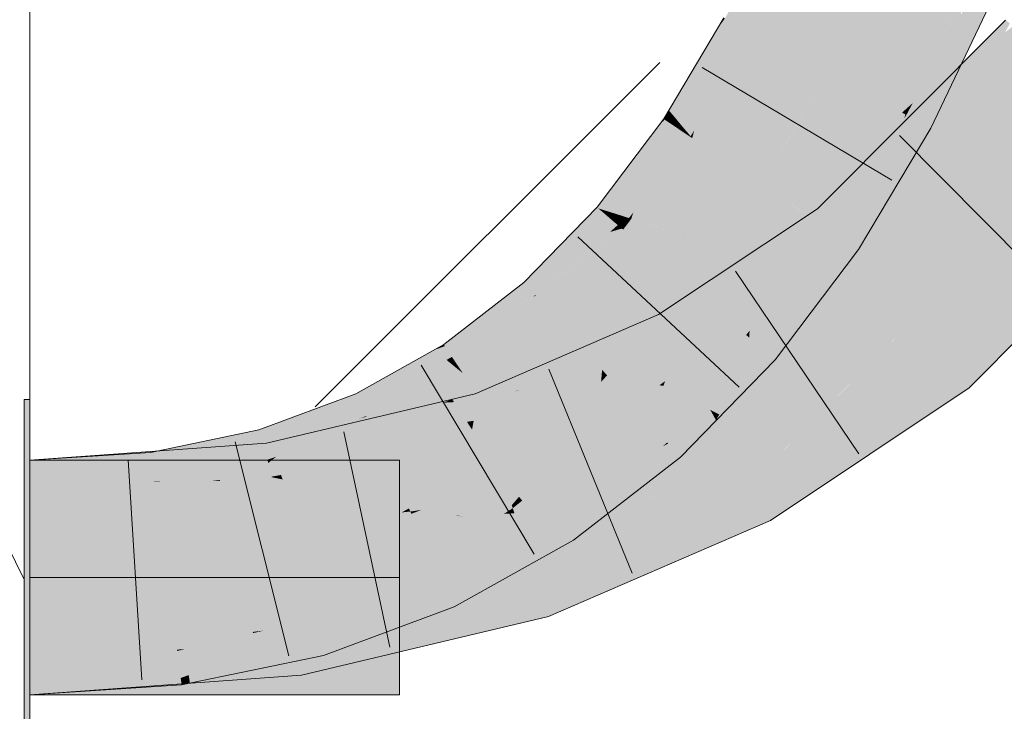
# Model space of a CAD drawing. Extents: x -620 to 300, y 62 to 1162.
# Tile 253 of 256: x 242.991 to 244.04, y 864.399 to 865.136. Entities that reach past the tile are written whole.
import ezdxf
from ezdxf.lldxf.tags import DXFTag

# ---------------------------------------------------------------- set-up
doc = ezdxf.new("R2010")
doc.units = 0
doc.layers.get('0').update_dxf_attribs({"lineweight": 13})
doc.layers.add('E_Detail_Linie_Text_Bem', color=7, linetype='Continuous', lineweight=13)
for name, color, linetype, lineweight, true_color in [('E_Detail_Wandschraffur', 7, 'Continuous', 5, 0xc0c0c0), ('E_Leerrohr 25-A06G955E8I', 7, 'Continuous', 9, 0xff8000), ('E_Leerrohr 25-Shading', 7, 'Continuous', 9, 0xff8000)]:
    doc.layers.add(name, color=color, linetype=linetype, lineweight=lineweight, true_color=true_color)
tags = doc.linetypes.add('fein_strichliert', pattern=[4, 1, -2, 1]).pattern_tags.tags
tags[8:9] = [DXFTag(74, 4), DXFTag(75, 0), DXFTag(340, '0'), DXFTag(46, 0.0), DXFTag(50, 0.0), DXFTag(44, 0.0), DXFTag(45, 0.0)]
tags[6:7] = [DXFTag(74, 4), DXFTag(75, 0), DXFTag(340, '0'), DXFTag(46, 0.0), DXFTag(50, 0.0), DXFTag(44, 0.0), DXFTag(45, 0.0)]
tags[4:5] = [DXFTag(74, 4), DXFTag(75, 0), DXFTag(340, '0'), DXFTag(46, 0.0), DXFTag(50, 0.0), DXFTag(44, 0.0), DXFTag(45, 0.0)]
tags = doc.linetypes.add('STRICHPUNKT2-A06G955F8I', pattern=[12.7, 6.35, -3.175, 0, -3.175]).pattern_tags.tags
tags[10:11] = [DXFTag(74, 4), DXFTag(75, 0), DXFTag(340, '0'), DXFTag(46, 0.0), DXFTag(50, 0.0), DXFTag(44, 0.0), DXFTag(45, 0.0)]
tags[8:9] = [DXFTag(74, 4), DXFTag(75, 0), DXFTag(340, '0'), DXFTag(46, 0.0), DXFTag(50, 0.0), DXFTag(44, 0.0), DXFTag(45, 0.0)]
tags[6:7] = [DXFTag(74, 4), DXFTag(75, 0), DXFTag(340, '0'), DXFTag(46, 0.0), DXFTag(50, 0.0), DXFTag(44, 0.0), DXFTag(45, 0.0)]
tags[4:5] = [DXFTag(74, 4), DXFTag(75, 0), DXFTag(340, '0'), DXFTag(46, 0.0), DXFTag(50, 0.0), DXFTag(44, 0.0), DXFTag(45, 0.0)]

# ---------------------------------------------------------------- blocks, each defined once
blk = doc.blocks.new('Shading-A06G94V18I', base_point=(243.3339, 864.5048))
at = {"layer": 'E_Leerrohr 25-Shading', "color": 43, "true_color": 0xd7ab7f}
for points in [[(243.7499, 865.1336), (243.7575, 865.1296), (243.8064, 865.2355), (243.8169, 865.2394)], [(243.8169, 865.2394), (243.7575, 865.1296), (243.8244, 865.2421), (243.7634, 865.1264)], [(243.8244, 865.2421), (243.7634, 865.1264), (243.8293, 865.2439), (243.7679, 865.124)], [(243.8293, 865.2439), (243.7679, 865.124), (243.8321, 865.2449), (243.7713, 865.1222)], [(243.7713, 865.1222), (243.7733, 865.1211), (243.8321, 865.2449)], [(243.8064, 865.2355), (243.7949, 865.2314), (243.7499, 865.1336), (243.7421, 865.1378)], [(243.9362, 865.0421), (243.9423, 865.0475), (243.9429, 865.0666), (243.9939, 865.1738)], [(243.9947, 865.1756), (243.9939, 865.1738), (243.9518, 865.0652), (243.9423, 865.0475)], [(243.9942, 865.1587), (243.9947, 865.1756), (243.983, 865.1311), (243.9936, 865.1727)], [(243.9936, 865.1727), (243.9518, 865.0652), (243.983, 865.1311), (243.9703, 865.0995)], [(243.9928, 865.087), (244.0227, 865.1638), (243.9935, 865.1414), (244.0079, 865.17)], [(244.0264, 865.1621), (244.0227, 865.1638), (243.9934, 865.0878), (243.9928, 865.087)], [(243.9942, 865.1587), (243.9703, 865.0997), (243.9936, 865.1431)], [(244.0264, 865.1621), (243.9934, 865.0878), (244.0284, 865.1613), (243.9937, 865.0883)], [(243.9703, 865.0997), (243.9604, 865.0751), (243.9936, 865.1431), (243.9935, 865.1414)], [(243.6823, 865.0397), (243.7402, 865.1351), (243.7341, 865.1267)], [(243.6823, 865.0397), (243.6828, 865.0391), (243.7402, 865.1351), (243.7338, 865.1109)], [(243.7338, 865.1109), (243.7272, 865.0861), (243.7499, 865.1336), (243.7575, 865.1296)], [(243.7499, 865.1336), (243.7421, 865.1378), (243.7338, 865.1109), (243.7402, 865.1351)], [(243.7402, 865.1351), (243.741, 865.1383), (243.7341, 865.1267)], [(243.7421, 865.1378), (243.741, 865.1383), (243.7402, 865.1351)], [(243.9916, 865.0853), (243.9935, 865.1414), (243.9504, 865.0268), (243.9392, 865.0328)], [(243.9928, 865.087), (243.9935, 865.1414), (243.9916, 865.0853)], [(243.9927, 865.0872), (244.0444, 865.1298), (244.0412, 865.136), (244.0458, 865.1323)], [(243.7094, 865.0182), (243.7072, 865.0101), (243.7733, 865.1211)], [(243.7713, 865.1222), (243.7128, 865.0314), (243.7733, 865.1211), (243.7094, 865.0182)], [(243.7679, 865.124), (243.717, 865.0475), (243.7713, 865.1222), (243.7128, 865.0314)], [(243.7634, 865.1264), (243.7217, 865.0651), (243.7679, 865.124), (243.717, 865.0475)], [(243.7575, 865.1296), (243.7272, 865.0861), (243.7634, 865.1264), (243.7217, 865.0651)], [(243.9927, 865.0872), (243.9914, 865.0859), (244.0444, 865.1298), (244.0405, 865.1228)], [(244.0494, 865.1295), (244.0179, 865.1058), (244.0697, 865.113), (244.0098, 865.0923)], [(243.7338, 865.1109), (243.6828, 865.0391), (243.7272, 865.0861), (243.6893, 865.0315)], [(244.0697, 865.113), (244.0098, 865.0923), (244.0693, 865.1126), (243.9628, 865.014)], [(244.0693, 865.1126), (244.0117, 865.0593), (244.0311, 865.0742)], [(244.0179, 865.1058), (243.9914, 865.0859), (244.0098, 865.0923)], [(244.0098, 865.0923), (243.9914, 865.0859), (243.9628, 865.014), (243.8979, 864.9539)], [(243.9518, 865.0652), (243.9392, 865.0328), (243.9703, 865.0995), (243.9604, 865.0751)], [(243.7272, 865.0861), (243.6893, 865.0315), (243.7217, 865.0651), (243.6945, 865.0251)], [(243.8407, 864.9345), (243.8567, 864.9157), (243.9914, 865.0859), (243.8979, 864.9539)], [(243.9617, 865.0208), (243.9915, 865.0837), (243.9504, 865.0268), (243.9916, 865.0853)], [(243.9928, 865.087), (243.9915, 865.0837), (243.9934, 865.0878), (243.9919, 865.0845)], [(243.9915, 865.0837), (243.9928, 865.087), (243.9916, 865.0853)], [(243.9934, 865.0878), (243.9919, 865.0845), (243.9937, 865.0883)], [(244.0117, 865.0593), (243.8979, 864.9539), (244.0311, 865.0742), (243.8644, 864.9066)], [(243.7217, 865.0651), (243.6945, 865.0251), (243.717, 865.0475), (243.6988, 865.02)], [(243.9429, 865.0665), (243.9293, 865.038), (243.9308, 865.0372)], [(243.9308, 865.0372), (243.9362, 865.0421), (243.9429, 865.0665), (243.9429, 865.0666)], [(243.9355, 865.0348), (243.9392, 865.0328), (243.9518, 865.0652)], [(243.717, 865.0475), (243.6988, 865.02), (243.7128, 865.0314), (243.7026, 865.0156)], [(243.9355, 865.0348), (243.9423, 865.0475), (243.9344, 865.0353), (243.9362, 865.0421)], [(243.6823, 865.0397), (243.6768, 865.0305), (243.6776, 865.0299)], [(243.6828, 865.0391), (243.6823, 865.0397), (243.6803, 865.0355)], [(243.6803, 865.0355), (243.6893, 865.0315), (243.6828, 865.0391)], [(243.9067, 864.9902), (243.9293, 865.038), (243.8781, 864.9459), (243.8815, 864.9556)], [(243.8815, 864.9556), (243.9293, 865.038), (243.8832, 864.9606)], [(243.9293, 865.038), (243.9067, 864.9902), (243.9308, 865.0372)], [(243.9308, 865.0372), (243.9067, 864.9902), (243.9344, 865.0353), (243.933, 865.0309)], [(243.9362, 865.0421), (243.9308, 865.0372), (243.9344, 865.0353)], [(243.607, 864.9352), (243.6768, 865.0305), (243.6402, 864.982)], [(243.607, 864.9352), (243.6143, 864.9329), (243.6768, 865.0305), (243.6757, 865.027)], [(243.6757, 865.027), (243.6477, 864.9842), (243.6696, 865.0083)], [(243.6848, 865.0251), (243.6776, 865.0299), (243.6696, 865.0083), (243.6757, 865.027)], [(243.6776, 865.0299), (243.6768, 865.0305), (243.6757, 865.027)], [(243.6803, 865.0355), (243.6776, 865.0299), (243.6893, 865.0315), (243.6848, 865.0251)], [(243.6893, 865.0315), (243.6848, 865.0251), (243.6945, 865.0251), (243.6915, 865.0206)], [(243.7128, 865.0314), (243.7026, 865.0156), (243.7094, 865.0182), (243.7055, 865.0121)], [(243.8834, 864.9406), (243.9392, 865.0328), (243.8554, 864.9107), (243.9355, 865.0348)], [(243.9392, 865.0328), (243.8835, 864.9406), (243.9504, 865.0268)], [(243.8835, 864.9406), (243.9617, 865.0208), (243.9504, 865.0268)], [(243.933, 865.0309), (243.9355, 865.0348), (243.9344, 865.0353)], [(243.6968, 865.017), (243.6579, 864.9724), (243.7015, 865.0139), (243.6528, 864.9564)], [(243.6915, 865.0206), (243.6633, 864.989), (243.6968, 865.017), (243.6579, 864.9724)], [(243.6696, 865.0083), (243.6633, 864.989), (243.6848, 865.0251), (243.6915, 865.0206)], [(243.6945, 865.0251), (243.6915, 865.0206), (243.6988, 865.02), (243.6968, 865.017)], [(243.6988, 865.02), (243.6968, 865.017), (243.7026, 865.0156), (243.7015, 865.0139)], [(243.7055, 865.0121), (243.7072, 865.0101), (243.7094, 865.0182)], [(243.8835, 864.9406), (243.8625, 864.9059), (243.9617, 865.0208), (243.8844, 864.8912)], [(243.6696, 865.0083), (243.6477, 864.9842), (243.6633, 864.989), (243.6164, 864.9362)], [(243.6444, 864.9307), (243.6423, 864.924), (243.7072, 865.0101)], [(243.7051, 865.0115), (243.6481, 864.9421), (243.7072, 865.0101), (243.6444, 864.9307)], [(243.7015, 865.0139), (243.6528, 864.9564), (243.7051, 865.0115), (243.6481, 864.9421)], [(243.7026, 865.0156), (243.7015, 865.0139), (243.7055, 865.0121), (243.7051, 865.0115)], [(243.7051, 865.0115), (243.7072, 865.0101), (243.7055, 865.0121)], [(244.0024, 864.7438), (244.2072, 865.0019), (243.9787, 864.7717)], [(244.0024, 864.7438), (244.0142, 864.7558), (244.2072, 865.0019), (244.2077, 865.0015)], [(243.6633, 864.989), (243.6164, 864.9362), (243.6216, 864.9306), (243.6143, 864.9329)], [(243.6633, 864.989), (243.6216, 864.9306), (243.6579, 864.9724)], [(243.6402, 864.982), (243.6058, 864.9363), (243.607, 864.9352)], [(243.6579, 864.9724), (243.6216, 864.9306), (243.6528, 864.9564), (243.6289, 864.9283)], [(243.6528, 864.9564), (243.6289, 864.9283), (243.6481, 864.9421), (243.6352, 864.9263)], [(243.854, 864.9116), (243.8554, 864.9107), (243.8831, 864.9604), (243.8734, 864.9418)], [(243.8567, 864.9157), (243.8644, 864.9066), (243.8979, 864.9539)], [(243.8815, 864.9556), (243.8734, 864.9418), (243.8781, 864.9459), (243.8652, 864.9259)], [(243.8831, 864.9604), (243.8734, 864.9418), (243.8832, 864.9606), (243.8815, 864.9556)], [(244.1676, 864.9507), (244.0142, 864.7558), (244.1116, 864.8539)], [(243.607, 864.9352), (243.6058, 864.9363), (243.5291, 864.8547), (243.5278, 864.8561)], [(243.6127, 864.9304), (243.607, 864.9352), (243.5372, 864.8456), (243.5291, 864.8547)], [(243.6143, 864.9329), (243.607, 864.9352), (243.6127, 864.9304)], [(243.6127, 864.9304), (243.6177, 864.9261), (243.6143, 864.9329), (243.6216, 864.9306)], [(243.6481, 864.9421), (243.6352, 864.9263), (243.6444, 864.9307), (243.6398, 864.9248)], [(243.8567, 864.9157), (243.8407, 864.9345), (243.6752, 864.8149), (243.6714, 864.822)], [(243.8734, 864.9418), (243.8554, 864.9107), (243.8652, 864.9259)], [(243.8834, 864.9406), (243.8554, 864.9107), (243.8586, 864.9086)], [(243.8625, 864.9059), (243.8834, 864.9406), (243.8586, 864.9086)], [(243.5372, 864.8456), (243.5399, 864.8427), (243.6127, 864.9304), (243.6128, 864.9303)], [(243.6128, 864.9303), (243.5884, 864.9011), (243.6177, 864.9261)], [(243.6177, 864.9261), (243.5884, 864.9011), (243.6231, 864.9214), (243.6054, 864.9059)], [(243.6216, 864.9306), (243.6177, 864.9261), (243.6289, 864.9283), (243.6231, 864.9214)], [(243.6289, 864.9283), (243.6231, 864.9214), (243.6352, 864.9263), (243.6279, 864.9174)], [(243.6352, 864.9263), (243.6279, 864.9174), (243.6398, 864.9248), (243.6315, 864.9142)], [(243.6315, 864.9142), (243.6322, 864.9136), (243.6398, 864.9248), (243.6423, 864.924)], [(243.6322, 864.9136), (243.6336, 864.9125), (243.6423, 864.924)], [(243.6398, 864.9248), (243.6423, 864.924), (243.6444, 864.9307)], [(243.6322, 864.9136), (243.5404, 864.8421), (243.6336, 864.9125), (243.5503, 864.8311)], [(243.5503, 864.8311), (243.5523, 864.8289), (243.6336, 864.9125)], [(243.5697, 864.865), (243.6322, 864.9136), (243.5742, 864.869)], [(243.5742, 864.869), (243.6322, 864.9136), (243.6197, 864.91)], [(243.6231, 864.9214), (243.6054, 864.9059), (243.6279, 864.9174), (243.6197, 864.91)], [(243.6197, 864.91), (243.6322, 864.9136), (243.6279, 864.9174)], [(243.6752, 864.8149), (243.6847, 864.7974), (243.8567, 864.9157), (243.8644, 864.9066)], [(243.8553, 864.9108), (243.854, 864.9116), (243.8355, 864.8871)], [(243.5399, 864.8427), (243.5742, 864.869), (243.6054, 864.9059), (243.6197, 864.91)], [(243.5399, 864.8427), (243.6054, 864.9059), (243.558, 864.8644)], [(243.6054, 864.9059), (243.5884, 864.9011), (243.558, 864.8644)], [(243.7679, 864.7975), (243.8625, 864.9059), (243.8063, 864.8483), (243.8586, 864.9086)], [(243.8625, 864.9059), (243.7679, 864.7975), (243.7767, 864.79)], [(243.7767, 864.79), (243.7957, 864.7737), (243.8625, 864.9059), (243.8844, 864.8912)], [(243.8063, 864.8483), (243.8586, 864.9086), (243.8409, 864.8923), (243.8583, 864.9088)], [(243.8408, 864.8922), (243.8554, 864.9107), (243.836, 864.8876), (243.8553, 864.9108)], [(243.8583, 864.9088), (243.8554, 864.9107), (243.8409, 864.8923)], [(243.8355, 864.8871), (243.8049, 864.8466), (243.836, 864.8876), (243.8408, 864.8922)], [(243.5404, 864.8421), (243.5697, 864.865), (243.5399, 864.8427), (243.5742, 864.869)], [(243.4426, 864.7899), (243.5176, 864.83), (243.5291, 864.8547), (243.5372, 864.8456)], [(243.4426, 864.7899), (243.5291, 864.8547), (243.4715, 864.8123)], [(243.5291, 864.8547), (243.5278, 864.8561), (243.4715, 864.8123)], [(243.7679, 864.7975), (243.8063, 864.8483), (243.8049, 864.8466)], [(243.5503, 864.8311), (243.5404, 864.8421), (243.4512, 864.7768), (243.5155, 864.8283)], [(243.5176, 864.83), (243.5155, 864.8283), (243.5376, 864.8406), (243.5374, 864.8405)], [(243.5372, 864.8456), (243.5176, 864.83), (243.5399, 864.8427), (243.5376, 864.8406)], [(243.5374, 864.8405), (243.5404, 864.8421), (243.5376, 864.8406)], [(243.5376, 864.8406), (243.5404, 864.8421), (243.5399, 864.8427)], [(243.4436, 864.7883), (243.5155, 864.8283), (243.4426, 864.7899), (243.5176, 864.83)], [(243.5155, 864.8283), (243.4436, 864.7883), (243.4512, 864.7768)], [(243.5503, 864.8311), (243.4512, 864.7768), (243.4578, 864.7669)], [(243.5503, 864.8311), (243.4578, 864.7669), (243.5523, 864.8289), (243.461, 864.762)], [(243.461, 864.762), (243.4628, 864.7593), (243.5523, 864.8289)], [(243.6752, 864.8149), (243.6714, 864.822), (243.6049, 864.7932)], [(243.6752, 864.8149), (243.4759, 864.7374), (243.6847, 864.7974), (243.5584, 864.7538)], [(243.4759, 864.7374), (243.6752, 864.8149), (243.6049, 864.7932)], [(243.6847, 864.7974), (243.5584, 864.7538), (243.6888, 864.7898), (243.6362, 864.7693)], [(243.7635, 864.7756), (243.7679, 864.7975), (243.6806, 864.6855), (243.6702, 864.6971)], [(243.7767, 864.79), (243.7679, 864.7975), (243.7635, 864.7756)], [(243.4426, 864.7899), (243.4324, 864.7842), (243.4436, 864.7883)], [(243.4512, 864.7768), (243.4436, 864.7883), (243.4454, 864.7736), (243.4324, 864.7842)], [(243.7957, 864.7737), (243.7767, 864.79), (243.7546, 864.7314), (243.7635, 864.7756)], [(243.4454, 864.7736), (243.4324, 864.7842), (243.3547, 864.7247), (243.3489, 864.7374)], [(243.4578, 864.7669), (243.4512, 864.7768), (243.4551, 864.7656), (243.4454, 864.7736)], [(243.7546, 864.7314), (243.7635, 864.7756), (243.6816, 864.6844), (243.6806, 864.6855)], [(243.3566, 864.7206), (243.4551, 864.7656), (243.3547, 864.7247), (243.4454, 864.7736)], [(243.3601, 864.7131), (243.46, 864.7616), (243.4244, 864.7516), (243.4551, 864.7656)], [(243.4578, 864.7669), (243.4551, 864.7656), (243.461, 864.762), (243.46, 864.7616)], [(243.4783, 864.7302), (243.4848, 864.7104), (243.6331, 864.7681)], [(243.4848, 864.7104), (243.4873, 864.7026), (243.6331, 864.7681), (243.6462, 864.7713)], [(243.6362, 864.7693), (243.5584, 864.7538), (243.522, 864.7409), (243.5217, 864.7412)], [(243.6362, 864.7693), (243.522, 864.7409), (243.6331, 864.7681)], [(243.6331, 864.7681), (243.6462, 864.7713), (243.6362, 864.7693)], [(243.8715, 864.6812), (243.9787, 864.7717), (243.858, 864.6911)], [(243.8715, 864.6812), (243.9839, 864.7314), (243.9787, 864.7717), (244.0024, 864.7438)], [(243.46, 864.7616), (243.3883, 864.7268), (243.3628, 864.7073), (243.3616, 864.7098)], [(243.46, 864.7616), (243.3628, 864.7073), (243.4628, 864.7593)], [(243.3628, 864.7073), (243.3642, 864.7042), (243.4628, 864.7593)], [(243.46, 864.7616), (243.4628, 864.7593), (243.461, 864.762)], [(243.4783, 864.7302), (243.5181, 864.7399), (243.4759, 864.7374), (243.5584, 864.7538)], [(243.4244, 864.7516), (243.3566, 864.7206), (243.3598, 864.7137)], [(243.3601, 864.7131), (243.4244, 864.7516), (243.3598, 864.7137)], [(243.3179, 864.713), (243.3489, 864.7374), (243.2933, 864.7051), (243.3328, 864.7314)], [(243.3547, 864.7247), (243.3489, 864.7374), (243.3179, 864.713)], [(243.4759, 864.7374), (243.4514, 864.7316), (243.4783, 864.7302), (243.4534, 864.7286)], [(243.5217, 864.7412), (243.5181, 864.7399), (243.522, 864.7409)], [(243.3328, 864.7314), (243.2453, 864.6989), (243.2515, 864.6773)], [(243.4507, 864.7314), (243.2535, 864.6847), (243.2584, 864.6523)], [(243.3138, 864.7098), (243.3566, 864.7206), (243.3179, 864.713), (243.3547, 864.7247)], [(243.4427, 864.728), (243.4422, 864.728), (243.3519, 864.6887), (243.3436, 864.6874)], [(243.4743, 864.7087), (243.4783, 864.7302), (243.3519, 864.6887), (243.4427, 864.728)], [(243.3883, 864.7268), (243.3601, 864.7131), (243.3616, 864.7098)], [(243.4427, 864.728), (243.4507, 864.7314), (243.4422, 864.728)], [(243.4514, 864.7316), (243.4507, 864.7314), (243.4534, 864.7286), (243.4427, 864.728)], [(243.4848, 864.7104), (243.4783, 864.7302), (243.4743, 864.7087)], [(243.6816, 864.6844), (243.6946, 864.6699), (243.7546, 864.7314)], [(243.7731, 864.6344), (243.7812, 864.6193), (243.9839, 864.7314), (243.8867, 864.6664)], [(243.7731, 864.6344), (243.9839, 864.7314), (243.7861, 864.6431)], [(243.3601, 864.7131), (243.2954, 864.6952), (243.3329, 864.6982), (243.2781, 864.6816)], [(243.2919, 864.7042), (243.3138, 864.7098), (243.2933, 864.7051), (243.3179, 864.713)], [(243.2954, 864.6952), (243.352, 864.7109), (243.3566, 864.7206), (243.3598, 864.7137)], [(243.2954, 864.6952), (243.3566, 864.7206), (243.3138, 864.7098)], [(243.3601, 864.7131), (243.3329, 864.6982), (243.3616, 864.7098)], [(243.352, 864.7109), (243.3601, 864.7131), (243.3598, 864.7137)], [(243.264, 864.6704), (243.2554, 864.6637), (243.3642, 864.7042)], [(243.3642, 864.7042), (243.2644, 864.6708), (243.264, 864.6704)], [(243.3642, 864.7042), (243.3628, 864.7073), (243.2644, 864.6708), (243.3329, 864.6982)], [(243.2954, 864.6952), (243.3138, 864.7098), (243.2663, 864.6872), (243.2919, 864.7042)], [(243.3329, 864.6982), (243.3628, 864.7073), (243.3616, 864.7098)], [(243.3439, 864.6852), (243.4672, 864.7075), (243.3519, 864.6887)], [(243.3439, 864.6852), (243.4726, 864.6992), (243.4672, 864.7075), (243.4726, 864.6993)], [(243.4726, 864.6993), (243.4743, 864.7087), (243.4672, 864.7075)], [(243.4726, 864.6992), (243.4873, 864.7026), (243.4727, 864.6997)], [(243.4873, 864.7026), (243.4848, 864.7104), (243.4727, 864.6997), (243.4743, 864.7087)], [(243.1657, 864.6488), (243.2453, 864.6989), (243.1343, 864.6424), (243.13, 864.6748)], [(243.1811, 864.6519), (243.2515, 864.6773), (243.1657, 864.6488), (243.2453, 864.6989)], [(243.3329, 864.6982), (243.2781, 864.6816), (243.2644, 864.6708)], [(243.2663, 864.6872), (243.2781, 864.6816), (243.2954, 864.6952)], [(243.4666, 864.6985), (243.3439, 864.6852), (243.3735, 864.6799), (243.3144, 864.6725)], [(243.4124, 864.6849), (243.4726, 864.6992), (243.4109, 864.6874), (243.4666, 864.6985)], [(243.6223, 864.6542), (243.6702, 864.6971), (243.6485, 864.6803)], [(243.6223, 864.6542), (243.6756, 864.6813), (243.6702, 864.6971), (243.6806, 864.6855)], [(243.7861, 864.6431), (243.8715, 864.6812), (243.858, 864.6911)], [(243.1961, 864.6805), (243.0012, 864.6664), (243.0588, 864.6424), (243.0012, 864.6415)], [(243.1961, 864.6805), (243.0588, 864.6424), (243.1978, 864.6726)], [(243.2535, 864.6847), (243.1961, 864.6805), (243.1978, 864.6726)], [(243.2031, 864.6485), (243.2584, 864.6523), (243.1978, 864.6726), (243.2535, 864.6847)], [(243.2663, 864.6872), (243.2515, 864.6773), (243.2781, 864.6816), (243.2525, 864.6738)], [(243.2781, 864.6816), (243.2525, 864.6738), (243.264, 864.6704), (243.2544, 864.6672)], [(243.4123, 864.6849), (243.3144, 864.6725), (243.3468, 864.6693), (243.286, 864.6602)], [(243.3439, 864.6852), (243.3365, 864.6844), (243.3144, 864.6725), (243.3044, 864.6712)], [(243.3436, 864.6874), (243.3365, 864.6844), (243.3519, 864.6887), (243.3439, 864.6852)], [(243.3735, 864.6799), (243.4123, 864.6849), (243.4109, 864.6874), (243.4124, 864.6849)], [(243.6005, 864.6431), (243.6946, 864.6699), (243.6816, 864.6844)], [(243.6485, 864.6803), (243.6005, 864.6431), (243.6223, 864.6542)], [(243.6756, 864.6813), (243.6816, 864.6844), (243.6806, 864.6855)], [(243.13, 864.6748), (243.0012, 864.6664), (243.1343, 864.6423), (243.0012, 864.6415)], [(243.1293, 864.6434), (243.2031, 864.6485), (243.0588, 864.6424), (243.1978, 864.6726)], [(243.2525, 864.6738), (243.2367, 864.672), (243.2544, 864.6672), (243.2027, 864.6597)], [(243.2515, 864.6773), (243.2367, 864.672), (243.2525, 864.6738)], [(243.2544, 864.6672), (243.2554, 864.6637), (243.264, 864.6704)], [(243.3144, 864.6725), (243.3044, 864.6712), (243.286, 864.6602), (243.2729, 864.6583)], [(243.6946, 864.6699), (243.6005, 864.6431), (243.5661, 864.6033), (243.5604, 864.6119)], [(243.6946, 864.6699), (243.5661, 864.6033), (243.6902, 864.6664)], [(243.2554, 864.6637), (243.2018, 864.6542), (243.1566, 864.6431), (243.16, 864.6443)], [(243.2554, 864.6637), (243.2545, 864.6668), (243.1738, 864.6493), (243.1811, 864.6519)], [(243.2545, 864.6668), (243.2544, 864.6672), (243.1811, 864.6519), (243.2027, 864.6597)], [(243.286, 864.6602), (243.2729, 864.6583), (243.2589, 864.6491), (243.2584, 864.6523)], [(243.286, 864.6602), (243.2589, 864.6491), (243.2613, 864.6495)], [(243.3468, 864.6693), (243.286, 864.6602), (243.269, 864.6509), (243.2613, 864.6495)], [(243.5661, 864.6033), (243.5806, 864.5814), (243.6902, 864.6664)], [(243.7812, 864.6193), (243.7905, 864.6022), (243.8867, 864.6664)], [(243.1343, 864.6423), (243.1636, 864.6475), (243.1343, 864.6424), (243.1657, 864.6488)], [(243.1636, 864.6475), (243.1566, 864.6431), (243.1738, 864.6493)], [(243.2018, 864.6542), (243.1738, 864.6493), (243.16, 864.6443)], [(243.1738, 864.6493), (243.1811, 864.6519), (243.1636, 864.6475), (243.1657, 864.6488)], [(243.2133, 864.6467), (243.2584, 864.6523), (243.2035, 864.6464), (243.2031, 864.6485)], [(243.2457, 864.648), (243.2589, 864.6491), (243.2133, 864.6467), (243.235, 864.6494)], [(243.2584, 864.6523), (243.235, 864.6494), (243.2589, 864.6491)], [(243.259, 864.6485), (243.2589, 864.6491), (243.2457, 864.648)], [(243.2589, 864.6491), (243.259, 864.6485), (243.2613, 864.6495)], [(243.2613, 864.6495), (243.259, 864.6485), (243.269, 864.6509)], [(243.1416, 864.6436), (243.0588, 864.6424), (243.1422, 864.6401), (243.0012, 864.6298)], [(243.0012, 864.6415), (243.0012, 864.6298), (243.0588, 864.6424)], [(243.0012, 864.6415), (243.0012, 864.6298), (243.1343, 864.6423), (243.1348, 864.6385)], [(243.2031, 864.6485), (243.1293, 864.6434), (243.2035, 864.6464)], [(243.1416, 864.6439), (243.1293, 864.6434), (243.1416, 864.6436)], [(243.1566, 864.6431), (243.1636, 864.6475), (243.1348, 864.6385), (243.1343, 864.6423)], [(243.2133, 864.6467), (243.1416, 864.6439), (243.1944, 864.6444), (243.1416, 864.6436)], [(243.1944, 864.6444), (243.1416, 864.6436), (243.1837, 864.6431), (243.1422, 864.6401)], [(243.1944, 864.6444), (243.1837, 864.6431), (243.2039, 864.6445)], [(243.1944, 864.6444), (243.2039, 864.6445), (243.2037, 864.6455)], [(243.2039, 864.6445), (243.2457, 864.648), (243.2037, 864.6455), (243.2133, 864.6467)], [(243.259, 864.6485), (243.2457, 864.648), (243.2039, 864.6445)], [(243.7812, 864.6193), (243.7731, 864.6344), (243.6428, 864.5781)], [(243.554, 864.4999), (243.7905, 864.6022), (243.6428, 864.5781), (243.7812, 864.6193)], [(243.5604, 864.6119), (243.4998, 864.5781), (243.5661, 864.6033)], [(243.4998, 864.5781), (243.5806, 864.5814), (243.5661, 864.6033)], [(243.4998, 864.5781), (243.4383, 864.5436), (243.5806, 864.5814), (243.4536, 864.5104)], [(243.554, 864.4999), (243.6428, 864.5781), (243.5426, 864.5347)], [(243.4383, 864.5436), (243.3339, 864.5048), (243.3142, 864.4586), (243.3062, 864.4864)], [(243.4383, 864.5436), (243.3142, 864.4586), (243.4536, 864.5104)], [(243.4409, 864.4731), (243.554, 864.4999), (243.4248, 864.5068), (243.5426, 864.5347)], [(243.4166, 864.5048), (243.2852, 864.4737), (243.2885, 864.4521)], [(243.2907, 864.4375), (243.4166, 864.5048), (243.2885, 864.4521)], [(243.4166, 864.5048), (243.2907, 864.4375), (243.4248, 864.5068), (243.4409, 864.4731)], [(243.3339, 864.5048), (243.3041, 864.4937), (243.3062, 864.4864)], [(243.3062, 864.4864), (243.3041, 864.4937), (243.1708, 864.4375), (243.1669, 864.4651)], [(243.3062, 864.4864), (243.1707, 864.4375), (243.3142, 864.4586), (243.1719, 864.4288)], [(243.0012, 864.4531), (243.0012, 864.4164), (243.2417, 864.4705), (243.2469, 864.447)], [(243.2469, 864.447), (243.2885, 864.4521), (243.2417, 864.4705), (243.2852, 864.4737)], [(243.1583, 864.4633), (243.0012, 864.4531), (243.1621, 864.4344), (243.0012, 864.4164)], [(243.1669, 864.4651), (243.1583, 864.4633), (243.1708, 864.4375), (243.1621, 864.4344)], [(243.0012, 864.4164), (243.2907, 864.4375), (243.2885, 864.4521)], [(243.0012, 864.4164), (243.1631, 864.427), (243.1621, 864.4344)], [(243.1707, 864.4375), (243.1621, 864.4344), (243.1719, 864.4288), (243.1631, 864.427)]]:
    blk.add_solid(points, dxfattribs=at)
at = {"layer": 'E_Leerrohr 25-Shading', "color": 31, "true_color": 0xfabd7f}
for points in [[(243.7733, 865.1211), (243.8513, 865.0796), (243.8321, 865.2449), (243.9134, 865.2103)], [(243.9153, 865.201), (243.9134, 865.2103), (243.8654, 865.0721), (243.8513, 865.0796)], [(243.877, 865.0659), (243.9189, 865.1837), (243.8654, 865.0721), (243.9153, 865.201)], [(243.9331, 865.1144), (243.9561, 865.1921), (243.9246, 865.1558), (243.9388, 865.1995)], [(243.975, 865.184), (243.9561, 865.1921), (243.9429, 865.0665), (243.9331, 865.1144)], [(243.9429, 865.0665), (243.9947, 865.1756), (243.975, 865.184)], [(243.8927, 865.0575), (243.9246, 865.1558), (243.877, 865.0659), (243.9189, 865.1837)], [(243.9131, 865.0467), (243.9331, 865.1144), (243.8927, 865.0575), (243.9246, 865.1558)], [(243.7918, 865.0641), (243.7733, 865.1211), (243.7228, 864.9996), (243.7072, 865.0101)], [(243.8239, 865.0942), (243.7733, 865.1211), (243.7918, 865.0641)], [(243.9429, 865.0665), (243.9331, 865.1144), (243.9293, 865.038), (243.9131, 865.0467)], [(244.1184, 865.0373), (244.1385, 865.0575), (244.0311, 865.0742), (244.0697, 865.113)], [(243.8513, 865.0796), (243.8239, 865.0942), (243.8095, 865.0095), (243.7918, 865.0641)], [(243.8637, 865.0333), (243.8513, 865.0796), (243.8226, 864.9327), (243.7806, 864.9608)], [(243.877, 865.0659), (243.8513, 865.0796), (243.8637, 865.0333)], [(243.9216, 864.8392), (244.1184, 865.0373), (243.8644, 864.9066), (244.0311, 865.0742)], [(243.8095, 865.0095), (243.7918, 865.0641), (243.7586, 864.9756), (243.7228, 864.9996)], [(243.8719, 865.0024), (243.8927, 865.0575), (243.8637, 865.0333), (243.877, 865.0659)], [(243.9131, 865.0467), (243.8927, 865.0575), (243.8831, 864.9604), (243.8719, 865.0024)], [(243.9787, 864.7717), (244.2072, 865.0019), (243.9418, 864.8152), (244.1385, 865.0575)], [(243.8831, 864.9604), (243.9293, 865.038), (243.9131, 865.0467)], [(243.9418, 864.8152), (244.1143, 865.0277), (243.9216, 864.8392), (244.1184, 865.0373)], [(243.841, 864.9203), (243.8719, 865.0024), (243.8226, 864.9327), (243.8637, 865.0333)], [(243.7228, 864.9996), (243.7072, 865.0101), (243.6446, 864.9233), (243.6423, 864.924)], [(243.7586, 864.9756), (243.7806, 864.9608), (243.8095, 865.0095)], [(243.671, 864.9149), (243.7586, 864.9756), (243.6446, 864.9233), (243.7228, 864.9996)], [(243.8831, 864.9604), (243.8719, 865.0024), (243.854, 864.9116), (243.841, 864.9203)], [(243.7806, 864.9608), (243.7586, 864.9756), (243.7314, 864.8956), (243.671, 864.9149)], [(243.7146, 864.8432), (243.7567, 864.8129), (243.7806, 864.9608), (243.7701, 864.8255)], [(243.7146, 864.8432), (243.7806, 864.9608), (243.7314, 864.8956)], [(243.7701, 864.8255), (243.8199, 864.8724), (243.7806, 864.9608), (243.841, 864.9203)], [(243.6423, 864.924), (243.6336, 864.9125), (243.7314, 864.8956), (243.7007, 864.855)], [(243.5523, 864.8289), (243.6112, 864.763), (243.6336, 864.9125), (243.7007, 864.855)], [(243.8199, 864.8724), (243.8355, 864.8871), (243.841, 864.9203), (243.854, 864.9116)], [(243.736, 864.7154), (243.9216, 864.8392), (243.6888, 864.7898), (243.8644, 864.9066)], [(243.7314, 864.8956), (243.7007, 864.855), (243.7146, 864.8432)], [(243.8049, 864.8466), (243.8355, 864.8871), (243.7684, 864.8046), (243.7701, 864.8255)], [(243.7007, 864.855), (243.6112, 864.763), (243.6166, 864.757)], [(243.6166, 864.757), (243.7146, 864.8432), (243.7007, 864.855)], [(243.6166, 864.757), (243.6723, 864.7466), (243.7146, 864.8432), (243.6784, 864.7509)], [(243.7021, 864.7672), (243.7535, 864.8099), (243.6784, 864.7509), (243.7146, 864.8432)], [(243.7567, 864.8129), (243.7146, 864.8432), (243.7535, 864.8099)], [(243.7329, 864.7096), (243.9216, 864.8392), (243.736, 864.7154)], [(243.9216, 864.8392), (243.7329, 864.7096), (243.7452, 864.6942)], [(243.9418, 864.8152), (243.9216, 864.8392), (243.7793, 864.6516), (243.7452, 864.6942)], [(243.7684, 864.8046), (243.7679, 864.7975), (243.8049, 864.8466)], [(243.4628, 864.7593), (243.5116, 864.6857), (243.5523, 864.8289), (243.6112, 864.763)], [(243.7567, 864.8129), (243.7684, 864.8046), (243.7701, 864.8255)], [(243.7647, 864.8002), (243.7535, 864.8099), (243.6612, 864.7072), (243.6764, 864.7459)], [(243.7647, 864.8002), (243.7684, 864.8046), (243.7535, 864.8099), (243.7567, 864.8129)], [(243.9418, 864.8152), (243.8663, 864.7391), (243.9787, 864.7717), (243.858, 864.6911)], [(243.7647, 864.8002), (243.6612, 864.7072), (243.6669, 864.7008)], [(243.6669, 864.7008), (243.6702, 864.6971), (243.7647, 864.8002), (243.7679, 864.7975)], [(243.7679, 864.7975), (243.7684, 864.8046), (243.7647, 864.8002)], [(243.7265, 864.7203), (243.6888, 864.7898), (243.6462, 864.7713)], [(243.736, 864.7154), (243.6888, 864.7898), (243.7265, 864.7203)], [(243.4873, 864.7026), (243.5044, 864.6508), (243.6462, 864.7713), (243.5227, 864.6277)], [(243.6462, 864.7713), (243.5227, 864.6277), (243.731, 864.7121), (243.526, 864.6235)], [(243.6462, 864.7713), (243.731, 864.7121), (243.7265, 864.7203)], [(243.6764, 864.7459), (243.7021, 864.7672), (243.6784, 864.7509)], [(243.3642, 864.7042), (243.4012, 864.6239), (243.4628, 864.7593), (243.5116, 864.6857)], [(243.6112, 864.763), (243.5116, 864.6857), (243.5165, 864.6782)], [(243.5255, 864.6646), (243.6101, 864.7504), (243.5165, 864.6782), (243.6112, 864.763)], [(243.6166, 864.757), (243.6112, 864.763), (243.6101, 864.7504)], [(243.6166, 864.757), (243.6101, 864.7504), (243.6436, 864.7269), (243.628, 864.7177)], [(243.6723, 864.7466), (243.6166, 864.757), (243.6436, 864.7269)], [(243.606, 864.7047), (243.6101, 864.7504), (243.5291, 864.6592), (243.5255, 864.6646)], [(243.628, 864.7177), (243.6101, 864.7504), (243.606, 864.7047)], [(243.6478, 864.7222), (243.6764, 864.7459), (243.6436, 864.7269), (243.6723, 864.7466)], [(243.6612, 864.7072), (243.6764, 864.7459), (243.6478, 864.7222)], [(243.6723, 864.7466), (243.6764, 864.7459), (243.6784, 864.7509)], [(243.8663, 864.7391), (243.7793, 864.6516), (243.858, 864.6911), (243.7861, 864.6431)], [(243.628, 864.7177), (243.6318, 864.7106), (243.6436, 864.7269), (243.6478, 864.7222)], [(243.516, 864.6155), (243.5177, 864.6102), (243.526, 864.6235), (243.731, 864.7121)], [(243.731, 864.7121), (243.5177, 864.6102), (243.5506, 864.6141)], [(243.731, 864.7121), (243.5506, 864.6141), (243.7326, 864.709), (243.6819, 864.6298)], [(243.6048, 864.6912), (243.6318, 864.7106), (243.606, 864.7047), (243.628, 864.7177)], [(243.6318, 864.7106), (243.6485, 864.6803), (243.6478, 864.7222), (243.6612, 864.7072)], [(243.731, 864.7121), (243.736, 864.7154), (243.7265, 864.7203)], [(243.731, 864.7121), (243.7329, 864.7096), (243.736, 864.7154)], [(243.7329, 864.7096), (243.731, 864.7121), (243.7326, 864.709)], [(243.3642, 864.7042), (243.2554, 864.6637), (243.3543, 864.6064), (243.2658, 864.6274)], [(243.3642, 864.7042), (243.3543, 864.6064), (243.4012, 864.6239)], [(243.5044, 864.6508), (243.4873, 864.7026), (243.4726, 864.6992)], [(243.5391, 864.644), (243.6048, 864.6912), (243.5291, 864.6592), (243.606, 864.7047)], [(243.6005, 864.6431), (243.6485, 864.6803), (243.6048, 864.6912), (243.6318, 864.7106)], [(243.6669, 864.7008), (243.6612, 864.7072), (243.6519, 864.6876)], [(243.7326, 864.709), (243.7055, 864.6667), (243.7421, 864.6916)], [(243.7329, 864.7096), (243.7326, 864.709), (243.7452, 864.6942), (243.7421, 864.6916)], [(243.4726, 864.6992), (243.4123, 864.6849), (243.5044, 864.6508), (243.4321, 864.6501)], [(243.5466, 864.6328), (243.6005, 864.6431), (243.5391, 864.644), (243.6048, 864.6912)], [(243.6485, 864.6803), (243.6702, 864.6971), (243.6519, 864.6876), (243.6669, 864.7008)], [(243.7055, 864.6667), (243.6819, 864.6298), (243.7421, 864.6916), (243.7699, 864.6403)], [(243.7421, 864.6916), (243.7692, 864.6415), (243.7452, 864.6942), (243.7793, 864.6516)], [(243.4321, 864.6501), (243.4123, 864.6849), (243.3563, 864.6494), (243.3468, 864.6693)], [(243.4012, 864.6239), (243.4053, 864.6152), (243.5116, 864.6857)], [(243.4053, 864.6152), (243.4068, 864.6119), (243.5116, 864.6857)], [(243.4068, 864.6119), (243.462, 864.6364), (243.5116, 864.6857), (243.5165, 864.6782)], [(243.462, 864.6364), (243.5255, 864.6646), (243.5165, 864.6782)], [(243.2554, 864.6637), (243.1566, 864.6431), (243.2658, 864.6274)], [(243.3563, 864.6494), (243.3468, 864.6693), (243.2698, 864.6486), (243.269, 864.6509)], [(243.462, 864.6364), (243.4466, 864.6246), (243.5255, 864.6646), (243.4634, 864.6312)], [(243.5255, 864.6646), (243.4634, 864.6312), (243.5065, 864.6481), (243.5054, 864.6475)], [(243.5255, 864.6646), (243.5065, 864.6481), (243.5291, 864.6592)], [(243.269, 864.6509), (243.259, 864.6485), (243.2698, 864.6486)], [(243.3675, 864.6262), (243.3563, 864.6494), (243.2708, 864.6461), (243.2698, 864.6486)], [(243.4561, 864.608), (243.4321, 864.6501), (243.3675, 864.6262), (243.3563, 864.6494)], [(243.5044, 864.6508), (243.4321, 864.6501), (243.4634, 864.6064), (243.4561, 864.608)], [(243.5044, 864.6508), (243.4634, 864.6064), (243.5149, 864.6187)], [(243.5044, 864.6508), (243.5149, 864.6187), (243.5227, 864.6277)], [(243.5065, 864.6481), (243.5391, 864.644), (243.5291, 864.6592)], [(243.7692, 864.6415), (243.7699, 864.6403), (243.7793, 864.6516), (243.7861, 864.6431)], [(243.0012, 864.5414), (243.1837, 864.6431), (243.0012, 864.6298)], [(243.1837, 864.6431), (243.0012, 864.5414), (243.2045, 864.642), (243.2228, 864.5576)], [(243.0012, 864.6298), (243.0012, 864.5414), (243.1348, 864.6385), (243.1465, 864.5509)], [(243.1566, 864.6431), (243.1348, 864.6385), (243.2797, 864.5787), (243.1465, 864.5509)], [(243.1566, 864.6431), (243.2797, 864.5787), (243.2658, 864.6274)], [(243.1837, 864.6431), (243.2045, 864.642), (243.2039, 864.6445)], [(243.2045, 864.642), (243.2604, 864.6392), (243.2039, 864.6445), (243.259, 864.6485)], [(243.2228, 864.5576), (243.2721, 864.5611), (243.2045, 864.642), (243.2604, 864.6392)], [(243.2698, 864.6486), (243.259, 864.6485), (243.2708, 864.6461)], [(243.2708, 864.6461), (243.259, 864.6485), (243.2744, 864.6369), (243.2604, 864.6392)], [(243.2721, 864.5611), (243.4634, 864.6064), (243.2604, 864.6392)], [(243.3675, 864.6262), (243.2708, 864.6461), (243.3698, 864.6215), (243.2744, 864.6369)], [(243.4634, 864.6312), (243.4357, 864.6162), (243.5054, 864.6475), (243.4449, 864.6176)], [(243.4449, 864.6176), (243.4771, 864.6224), (243.5065, 864.6481)], [(243.5065, 864.6481), (243.4771, 864.6224), (243.5391, 864.644), (243.5124, 864.6276)], [(243.5124, 864.6276), (243.5466, 864.6328), (243.5391, 864.644)], [(243.5466, 864.6328), (243.5604, 864.6119), (243.6005, 864.6431)], [(243.7699, 864.6403), (243.5777, 864.6173), (243.7731, 864.6344), (243.5764, 864.6157)], [(243.7731, 864.6344), (243.7861, 864.6431), (243.7699, 864.6403)], [(243.4466, 864.6246), (243.462, 864.6364), (243.4185, 864.6136), (243.4068, 864.6119)], [(243.4998, 864.5781), (243.5466, 864.6328), (243.4079, 864.6095), (243.4185, 864.6136)], [(243.4466, 864.6246), (243.4357, 864.6162), (243.4634, 864.6312)], [(243.5466, 864.6328), (243.4998, 864.5781), (243.5604, 864.6119)], [(243.7731, 864.6344), (243.5764, 864.6157), (243.6428, 864.5781), (243.5342, 864.5651)], [(243.2658, 864.6274), (243.2797, 864.5787), (243.3543, 864.6064)], [(243.4012, 864.6239), (243.3543, 864.6064), (243.3661, 864.6077)], [(243.3976, 864.611), (243.4053, 864.6152), (243.3661, 864.6077), (243.4012, 864.6239)], [(243.3698, 864.6215), (243.4563, 864.6076), (243.3675, 864.6262), (243.4561, 864.608)], [(243.4357, 864.6162), (243.4466, 864.6246), (243.4185, 864.6136)], [(243.5149, 864.6187), (243.4634, 864.6064), (243.4819, 864.6077)], [(243.5149, 864.6187), (243.4819, 864.6077), (243.516, 864.6155), (243.5065, 864.6094)], [(243.5227, 864.6277), (243.5149, 864.6187), (243.526, 864.6235)], [(243.5149, 864.6187), (243.516, 864.6155), (243.526, 864.6235)], [(243.5777, 864.6173), (243.5177, 864.6102), (243.5764, 864.6157)], [(243.4079, 864.6095), (243.4068, 864.6119), (243.3668, 864.5971), (243.3543, 864.6064)], [(243.4274, 864.5673), (243.4079, 864.6095), (243.4092, 864.5654), (243.3668, 864.5971)], [(243.5177, 864.6102), (243.4634, 864.6064), (243.4844, 864.5616), (243.395, 864.5555)], [(243.4068, 864.6119), (243.4053, 864.6152), (243.3976, 864.611)], [(243.4185, 864.6136), (243.4068, 864.6119), (243.4079, 864.6095)], [(243.4998, 864.5781), (243.4079, 864.6095), (243.4274, 864.5673)], [(243.4563, 864.6076), (243.4634, 864.6064), (243.4561, 864.608)], [(243.5177, 864.6102), (243.4844, 864.5616), (243.5222, 864.5964)], [(243.5065, 864.6094), (243.5177, 864.6102), (243.516, 864.6155)], [(243.5764, 864.6157), (243.5177, 864.6102), (243.5342, 864.5651), (243.5326, 864.5649)], [(243.2721, 864.5611), (243.2742, 864.5472), (243.4634, 864.6064), (243.395, 864.5555)], [(243.3668, 864.5971), (243.3543, 864.6064), (243.2819, 864.5713), (243.2797, 864.5787)], [(243.2872, 864.5527), (243.4092, 864.5654), (243.2819, 864.5713), (243.3668, 864.5971)], [(243.4844, 864.5616), (243.5326, 864.5649), (243.5222, 864.5964)], [(243.2219, 864.562), (243.2797, 864.5787), (243.1546, 864.5526)], [(243.2797, 864.5787), (243.2219, 864.562), (243.2819, 864.5713), (243.2709, 864.5688)], [(243.4274, 864.5673), (243.4383, 864.5436), (243.4998, 864.5781)], [(243.5326, 864.5649), (243.5426, 864.5347), (243.6428, 864.5781)], [(243.2219, 864.562), (243.1637, 864.5452), (243.2709, 864.5688), (243.1652, 864.5453)], [(243.1652, 864.5453), (243.2872, 864.5527), (243.2819, 864.5713)], [(243.3339, 864.5048), (243.4383, 864.5436), (243.2872, 864.5527), (243.4092, 864.5654)], [(243.4092, 864.5654), (243.4383, 864.5436), (243.4274, 864.5673)], [(243.5426, 864.5347), (243.5326, 864.5649), (243.4248, 864.5068), (243.4305, 864.512)], [(243.4305, 864.512), (243.5326, 864.5649), (243.4844, 864.5616)], [(243.1637, 864.5452), (243.2219, 864.562), (243.1465, 864.5509), (243.1546, 864.5526)], [(243.2228, 864.5576), (243.1545, 864.5526), (243.1649, 864.5449), (243.1556, 864.5447)], [(243.2228, 864.5576), (243.1649, 864.5449), (243.2721, 864.5611), (243.1673, 864.545)], [(243.1673, 864.545), (243.2742, 864.5472), (243.2721, 864.5611)], [(243.395, 864.5555), (243.2742, 864.5472), (243.3429, 864.5167), (243.2772, 864.5273)], [(243.395, 864.5555), (243.3429, 864.5167), (243.403, 864.5368), (243.35, 864.5156)], [(243.4503, 864.5593), (243.395, 864.5555), (243.4354, 864.5498), (243.403, 864.5368)], [(243.4055, 864.5308), (243.4844, 864.5616), (243.4503, 864.5593)], [(243.4055, 864.5308), (243.4166, 864.5048), (243.4844, 864.5616), (243.4305, 864.512)], [(243.1545, 864.5526), (243.0012, 864.5414), (243.1556, 864.5447)], [(243.1465, 864.5509), (243.0012, 864.5414), (243.1474, 864.5443)], [(243.0012, 864.5414), (243.2772, 864.5273), (243.2742, 864.5472)], [(243.1474, 864.5443), (243.0012, 864.5414), (243.1487, 864.5347)], [(243.1637, 864.5452), (243.1465, 864.5509), (243.1474, 864.5443)], [(243.2872, 864.5527), (243.1474, 864.5443), (243.2985, 864.5132), (243.1487, 864.5347)], [(243.3339, 864.5048), (243.2872, 864.5527), (243.2985, 864.5132)], [(243.403, 864.5368), (243.4055, 864.5308), (243.4354, 864.5498)], [(243.1487, 864.5347), (243.0012, 864.5414), (243.1581, 864.4647), (243.0012, 864.4531)], [(243.0012, 864.4531), (243.2389, 864.4835), (243.0012, 864.5414), (243.2289, 864.5298)], [(243.2985, 864.5132), (243.1487, 864.5347), (243.1669, 864.4651), (243.1581, 864.4647)], [(243.35, 864.5156), (243.3751, 864.5115), (243.403, 864.5368), (243.4055, 864.5308)], [(243.2389, 864.4835), (243.2508, 864.485), (243.2289, 864.5298), (243.2772, 864.5273)], [(243.2824, 864.4926), (243.2772, 864.5273), (243.2508, 864.485)], [(243.3313, 864.5081), (243.3429, 864.5167), (243.2824, 864.4926), (243.2772, 864.5273)], [(243.3751, 864.5115), (243.4166, 864.5048), (243.4055, 864.5308)], [(243.2985, 864.5132), (243.1669, 864.4651), (243.3041, 864.4937)], [(243.4166, 864.5048), (243.35, 864.5156), (243.2852, 864.4737), (243.3313, 864.5081)], [(243.3041, 864.4937), (243.3339, 864.5048), (243.2985, 864.5132)], [(243.35, 864.5156), (243.3429, 864.5167), (243.3313, 864.5081)], [(243.3313, 864.5081), (243.2824, 864.4926), (243.3032, 864.4968)], [(243.283, 864.4886), (243.2852, 864.4737), (243.3313, 864.5081)], [(243.4305, 864.512), (243.4166, 864.5048), (243.4248, 864.5068)], [(243.283, 864.4886), (243.2824, 864.4926), (243.2417, 864.4705), (243.2508, 864.485)], [(243.2824, 864.4926), (243.283, 864.4886), (243.3032, 864.4968)], [(243.1669, 864.4651), (243.2392, 864.4823), (243.0012, 864.4531), (243.2389, 864.4835)], [(243.2417, 864.4705), (243.2508, 864.485), (243.1669, 864.4651)], [(243.2392, 864.4823), (243.2508, 864.485), (243.2389, 864.4835)], [(243.2417, 864.4705), (243.2852, 864.4737), (243.283, 864.4886)], [(243.0012, 864.4531), (243.1583, 864.4633), (243.1581, 864.4647)], [(243.1581, 864.4647), (243.1583, 864.4633), (243.1669, 864.4651)]]:
    blk.add_solid(points, dxfattribs=at)
at = {"layer": 'E_Leerrohr 25-Shading', "color": 31, "true_color": 0xecb67f}
for points in [[(243.0012, 864.5414), (243.0012, 864.7314), (242.9952, 864.5414), (242.9952, 864.7314)], [(243.0012, 864.5414), (243.0012, 864.7314), (242.9952, 864.5414), (242.9952, 864.7314)], [(243.0012, 864.5414), (243.0012, 864.7314), (242.9952, 864.5414), (242.9952, 864.7314)], [(243.0012, 864.5414), (243.0012, 864.7314), (242.9952, 864.5414), (242.9952, 864.7314)], [(243.0012, 864.5414), (243.0012, 864.7314), (242.9952, 864.5414), (242.9952, 864.7314)], [(243.3952, 864.5414), (243.3952, 864.6664), (243.0012, 864.5414), (243.0012, 864.6664)], [(243.3952, 864.5414), (243.3952, 864.6664), (243.0012, 864.5414), (243.0012, 864.6664)], [(243.3952, 864.5414), (243.3952, 864.6664), (243.0012, 864.5414), (243.0012, 864.6664)], [(243.3952, 864.5414), (243.3952, 864.6664), (243.0012, 864.5414), (243.0012, 864.6664)], [(243.3952, 864.5414), (243.3952, 864.6664), (243.0012, 864.5414), (243.0012, 864.6664)], [(243.0012, 864.3514), (243.0012, 864.5414), (242.9952, 864.3514), (242.9952, 864.5414)], [(243.0012, 864.3514), (243.0012, 864.5414), (242.9952, 864.3514), (242.9952, 864.5414)], [(243.0012, 864.3514), (243.0012, 864.5414), (242.9952, 864.3514), (242.9952, 864.5414)], [(243.0012, 864.3514), (243.0012, 864.5414), (242.9952, 864.3514), (242.9952, 864.5414)], [(243.0012, 864.3514), (243.0012, 864.5414), (242.9952, 864.3514), (242.9952, 864.5414)], [(243.3952, 864.4164), (243.3952, 864.5414), (243.0012, 864.4164), (243.0012, 864.5414)], [(243.3952, 864.4164), (243.3952, 864.5414), (243.0012, 864.4164), (243.0012, 864.5414)], [(243.3952, 864.4164), (243.3952, 864.5414), (243.0012, 864.4164), (243.0012, 864.5414)], [(243.3952, 864.4164), (243.3952, 864.5414), (243.0012, 864.4164), (243.0012, 864.5414)], [(243.3952, 864.4164), (243.3952, 864.5414), (243.0012, 864.4164), (243.0012, 864.5414)]]:
    blk.add_solid(points, dxfattribs=at)
blk = doc.blocks.new('Referenz-A06G955I8I')
at = {"layer": 'E_Detail_Linie_Text_Bem', "linetype": 'Continuous', "ltscale": 0.13}
blk.add_line((243.0012, 864.2613), (243.0012, 892.2613), dxfattribs=at)
at = {"layer": 'E_Detail_Linie_Text_Bem', "color": 0, "linetype": 'Continuous', "ltscale": 0.13}
blk.add_line((242.9952, 864.5393), (241.2617, 868.0747), dxfattribs=at)
at = {"layer": 'E_Detail_Wandschraffur', "linetype": 'fein_strichliert', "ltscale": 0.13}
blk.add_line((243.3055, 864.7235), (243.6726, 865.0906), dxfattribs=at)
at = {"layer": 'E_Leerrohr 25-A06G955E8I', "linetype": 'Continuous', "ltscale": 0.13}
for p, q in [((243.9617, 865.0208), (244.0284, 865.1613)), ((243.6768, 865.0305), (243.741, 865.1383)), ((244.0412, 865.136), (243.8407, 864.9345)), ((243.9201, 864.9654), (243.718, 865.0853)), ((243.6058, 864.9363), (243.6768, 865.0305)), ((243.8844, 864.8912), (243.9617, 865.0208)), ((243.9283, 865.0127), (244.0937, 864.8457)), ((244.2357, 864.9789), (244.0024, 864.7438)), ((243.5279, 864.8561), (243.6058, 864.9363)), ((243.8407, 864.9345), (243.6714, 864.822)), ((243.7571, 864.7444), (243.5854, 864.9049)), ((243.7957, 864.7737), (243.8844, 864.8912)), ((243.7535, 864.8683), (243.8847, 864.6734)), ((243.4426, 864.7899), (243.5279, 864.8561)), ((243.6714, 864.822), (243.4759, 864.7374)), ((243.3489, 864.7374), (243.4426, 864.7899)), ((243.5389, 864.5664), (243.4182, 864.768)), ((243.6946, 864.6699), (243.7957, 864.7737)), ((243.5544, 864.7637), (243.6431, 864.5461)), ((244.0024, 864.7438), (243.7905, 864.6022)), ((243.2453, 864.6989), (243.3489, 864.7374)), ((243.4759, 864.7374), (243.2535, 864.6847)), ((243.0012, 864.7315), (242.9952, 864.7315)), ((242.9952, 864.6202), (242.9952, 864.7315)), ((243.0012, 864.7315), (242.9952, 864.7315)), ((242.9952, 864.6202), (242.9952, 864.7315)), ((243.0012, 864.7315), (242.9952, 864.7315)), ((242.9952, 864.6202), (242.9952, 864.7315)), ((243.0012, 864.7315), (242.9952, 864.7315)), ((242.9952, 864.6202), (242.9952, 864.7315)), ((243.0012, 864.7315), (242.9952, 864.7315)), ((242.9952, 864.6202), (242.9952, 864.7315)), ((243.0012, 864.6202), (243.0012, 864.7315)), ((243.0012, 864.6202), (243.0012, 864.7315)), ((243.0012, 864.6202), (243.0012, 864.7315)), ((243.0012, 864.6202), (243.0012, 864.7315)), ((243.0012, 864.6202), (243.0012, 864.7315)), ((243.13, 864.6748), (243.2453, 864.6989)), ((243.336, 864.697), (243.3851, 864.4672)), ((243.2535, 864.6847), (243.0012, 864.6665)), ((243.2772, 864.4582), (243.2201, 864.6862)), ((243.0012, 864.6665), (243.13, 864.6748)), ((243.5806, 864.5814), (243.6946, 864.6699)), ((243.3952, 864.6665), (243.0012, 864.6665)), ((243.0012, 864.5932), (243.0012, 864.6665)), ((243.3952, 864.6665), (243.0012, 864.6665)), ((243.0012, 864.5932), (243.0012, 864.6665)), ((243.0012, 864.6665), (243.0012, 864.4165)), ((243.3952, 864.6665), (243.0012, 864.6665)), ((243.0012, 864.5932), (243.0012, 864.6665)), ((243.3952, 864.6665), (243.0012, 864.6665)), ((243.0012, 864.5932), (243.0012, 864.6665)), ((243.0012, 864.4165), (243.0012, 864.6665)), ((243.3952, 864.6665), (243.0012, 864.6665)), ((243.0012, 864.5932), (243.0012, 864.6665)), ((243.1061, 864.6669), (243.1206, 864.4323)), ((243.3952, 864.5932), (243.3952, 864.6665)), ((243.3952, 864.5932), (243.3952, 864.6665)), ((243.3952, 864.5932), (243.3952, 864.6665)), ((243.3952, 864.5932), (243.3952, 864.6665)), ((243.3952, 864.5932), (243.3952, 864.6665)), ((242.9952, 864.4628), (242.9952, 864.6202)), ((242.9952, 864.4628), (242.9952, 864.6202)), ((242.9952, 864.4628), (242.9952, 864.6202)), ((242.9952, 864.4628), (242.9952, 864.6202)), ((242.9952, 864.4628), (242.9952, 864.6202)), ((243.0012, 864.4628), (243.0012, 864.6202)), ((243.0012, 864.4628), (243.0012, 864.6202)), ((243.0012, 864.4628), (243.0012, 864.6202)), ((243.0012, 864.4628), (243.0012, 864.6202)), ((243.0012, 864.4628), (243.0012, 864.6202)), ((243.7905, 864.6022), (243.554, 864.4999)), ((243.0012, 864.4897), (243.0012, 864.5932)), ((243.0012, 864.4897), (243.0012, 864.5932)), ((243.0012, 864.4897), (243.0012, 864.5932)), ((243.0012, 864.4897), (243.0012, 864.5932)), ((243.0012, 864.4897), (243.0012, 864.5932)), ((243.3952, 864.4897), (243.3952, 864.5932)), ((243.3952, 864.4897), (243.3952, 864.5932)), ((243.3952, 864.4897), (243.3952, 864.5932)), ((243.3952, 864.4897), (243.3952, 864.5932)), ((243.3952, 864.4897), (243.3952, 864.5932)), ((243.4536, 864.5104), (243.5806, 864.5814)), ((243.3142, 864.4585), (243.4536, 864.5104)), ((243.554, 864.4999), (243.2907, 864.4375)), ((243.0012, 864.4165), (243.0012, 864.4897)), ((243.0012, 864.4165), (243.0012, 864.4897)), ((243.0012, 864.4165), (243.0012, 864.4897)), ((243.0012, 864.4165), (243.0012, 864.4897)), ((243.0012, 864.4165), (243.0012, 864.4897)), ((243.3952, 864.4165), (243.3952, 864.4897)), ((243.3952, 864.4165), (243.3952, 864.4897)), ((243.3952, 864.4165), (243.3952, 864.4897)), ((243.3952, 864.4165), (243.3952, 864.4897)), ((243.3952, 864.4165), (243.3952, 864.4897)), ((242.9952, 864.3515), (242.9952, 864.4628)), ((242.9952, 864.3515), (242.9952, 864.4628)), ((242.9952, 864.3515), (242.9952, 864.4628)), ((242.9952, 864.3515), (242.9952, 864.4628)), ((242.9952, 864.3515), (242.9952, 864.4628)), ((243.0012, 864.3515), (243.0012, 864.4628)), ((243.0012, 864.3515), (243.0012, 864.4628)), ((243.0012, 864.3515), (243.0012, 864.4628)), ((243.0012, 864.3515), (243.0012, 864.4628)), ((243.0012, 864.3515), (243.0012, 864.4628)), ((243.1631, 864.427), (243.3142, 864.4585)), ((243.2907, 864.4375), (243.0012, 864.4165)), ((243.0012, 864.4165), (243.1631, 864.427)), ((243.0012, 864.4165), (243.3952, 864.4165)), ((243.0012, 864.4165), (243.3952, 864.4165)), ((243.0012, 864.4165), (243.3952, 864.4165)), ((243.0012, 864.4165), (243.3952, 864.4165)), ((243.0012, 864.4165), (243.3952, 864.4165))]:
    blk.add_line(p, q, dxfattribs=at)
at = {"layer": 'E_Leerrohr 25-A06G955E8I', "linetype": 'STRICHPUNKT2-A06G955F8I', "lineweight": 5, "ltscale": 0.13}
blk.add_line((243.0012, 864.5415), (243.3952, 864.5415), dxfattribs=at)
blk.add_line((243.0012, 864.5415), (243.3952, 864.5415), dxfattribs=at)
blk.add_line((243.0012, 864.5415), (243.3952, 864.5415), dxfattribs=at)
blk.add_line((243.0012, 864.5415), (243.3952, 864.5415), dxfattribs=at)
blk.add_line((243.0012, 864.5415), (243.3952, 864.5415), dxfattribs=at)

msp = doc.modelspace()

# ---------------------------------------------------------------- block references
at = {"color": 8, "lineweight": 25, "ltscale": 0.25, "true_color": 0x808080}
msp.add_blockref('Referenz-A06G955I8I', (0, 0), dxfattribs=at)
msp.add_blockref('Shading-A06G94V18I', (243.3339, 864.5048))

doc.saveas('drawing.dxf')
